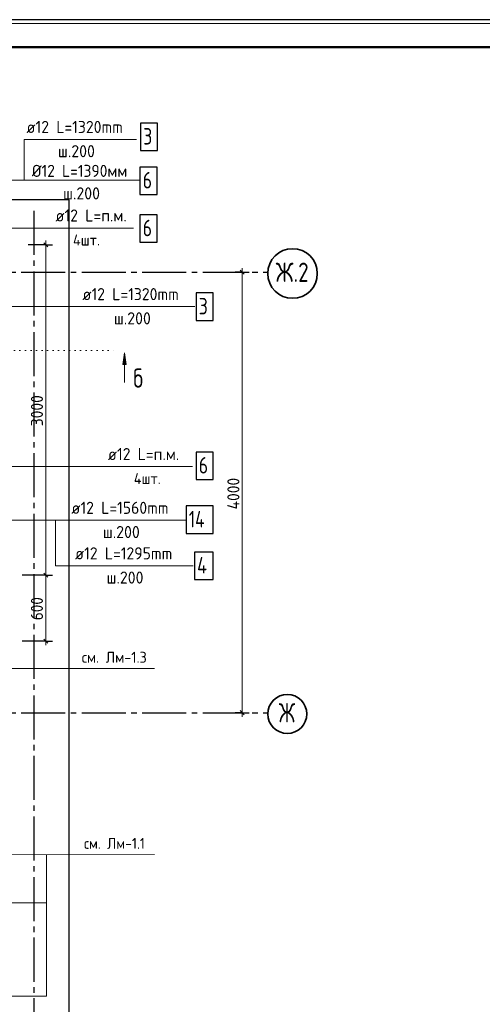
# Model space of a CAD drawing. Header units: millimetres. Extents: x 0 to 21005, y -5 to 14850.
# Tile 4 of 10: x 6299 to 10502, y 5908 to 14850. Entities that reach past the tile are written whole.
import ezdxf

# ---------------------------------------------------------------- set-up
doc = ezdxf.new("R2010")
doc.units = ezdxf.units.MM
doc.linetypes.add('______5', pattern=[550, 400, -50, 50, -50])
doc.linetypes.add('______9', pattern=[50, 0, -50])
for name, color, linetype, lineweight in [('Standard', 7, 'Continuous', 25), ('Обрамление П-обр. равн.', 7, 'Continuous', 25), ('Общий01', 7, 'Continuous', 13), ('Позиционная метка линия выноска', 7, 'Continuous', 13), ('Размерная линия_ общее', 7, 'Continuous', 13), ('Текст_ общее', 7, 'Continuous', 25), ('Фоновоя арматура Х1', 7, 'Continuous', 25)]:
    doc.layers.add(name, color=color, linetype=linetype, lineweight=lineweight)
doc.layers.add('Оси', color=7, linetype='______5', true_color=0x656565)
doc.styles.add('ISOCPEUR', font='txt')

msp = doc.modelspace()

# ---------------------------------------------------------------- hatches: boundary and pattern name
at = {"layer": 'Общий01', "linetype": 'Continuous', "lineweight": 13, "transparency": 33554687}
msp.add_hatch(color=7, dxfattribs=at).paths.add_polyline_path([(7237.3, 11719), (7252.3, 11824), (7267.3, 11719)], flags=16)

# ---------------------------------------------------------------- linework, layer by layer
at = {"color": 7, "linetype": 'Continuous', "lineweight": 25, "transparency": 33554687}
for points in [[(7391.6, 13262.2), (7546.6, 13262.2), (7546.6, 13512.2), (7391.6, 13512.2), (7391.6, 13262.2)], [(7391.6, 12828.2), (7546.6, 12828.2), (7546.6, 13078.2), (7391.6, 13078.2), (7391.6, 12828.2)], [(7900.8, 10673.4), (8055.8, 10673.4), (8055.8, 10923.4), (7900.8, 10923.4), (7900.8, 10673.4)]]:
    msp.add_lwpolyline(points, dxfattribs=at)
at = {"layer": 'Standard', "color": 7, "linetype": 'Continuous', "lineweight": 25, "transparency": 33554687}
msp.add_lwpolyline([(0, 0), (21000, 0), (21000, 14850), (0, 14850), (0, 0)], close=True, dxfattribs=at)
at = {"layer": 'Standard', "color": 7, "linetype": 'Continuous', "lineweight": 13, "transparency": 33554687}
msp.add_lwpolyline([(21000, 14815.8), (0, 14815.8), (0, -5)], dxfattribs=at)
at = {"layer": 'Standard', "color": 7, "linetype": 'Continuous', "lineweight": 50, "transparency": 33554687}
msp.add_lwpolyline([(1000, 14600), (20750, 14600), (20750, 250), (1000, 250), (1000, 14600)], close=True, dxfattribs=at)
at = {"layer": 'Standard', "color": 254, "linetype": 'Continuous', "lineweight": 25, "true_color": 0xc4c4ff, "transparency": 33554687}
msp.add_lwpolyline([(2362.3, 5441.9), (6749.2, 5441.9), (6749.2, 13213.7), (2362.3, 13213.7), (2362.3, 5441.9)], dxfattribs=at)
at = {"layer": 'Обрамление П-обр. равн.', "color": 7, "linetype": 'Continuous', "lineweight": 25, "transparency": 33554687}
for points in [[(7396.4, 13661), (7551.4, 13661), (7551.4, 13911), (7396.4, 13911), (7396.4, 13661)], [(7900.8, 12118.4), (8055.8, 12118.4), (8055.8, 12368.4), (7900.8, 12368.4), (7900.8, 12118.4)], [(7885.8, 9765), (8055.8, 9765), (8055.8, 10015), (7885.8, 10015), (7885.8, 9765)]]:
    msp.add_lwpolyline(points, dxfattribs=at)
at = {"layer": 'Общий01', "color": 7, "linetype": '______9', "lineweight": 13, "transparency": 33554687}
msp.add_line((5449.6, 11845.6), (7175.5, 11845.6), dxfattribs=at)
at = {"layer": 'Общий01', "color": 7, "linetype": 'Continuous', "lineweight": 13, "transparency": 33554687}
for p, q in [((7237.3, 11719), (7252.3, 11824)), ((7252.3, 11824), (7252.3, 11554)), ((7252.3, 11824), (7252.3, 11824)), ((7252.3, 11824), (7252.3, 11824)), ((7252.3, 11824), (7252.3, 11824)), ((7252.3, 11824), (7267.3, 11719)), ((7267.3, 11719), (7237.3, 11719)), ((7252.3, 11719), (7252.3, 11711.5))]:
    msp.add_line(p, q, dxfattribs=at)
at = {"layer": 'Оси', "color": 8, "linetype": '______5', "lineweight": -3, "transparency": 33554687}
for p, q in [((6425.8, 13113.7), (6425.8, 4147.9)), ((2462.3, 12556.3), (8552.8, 12556.3)), ((2462.3, 8556.3), (8552.8, 8556.3))]:
    msp.add_line(p, q, dxfattribs=at)
at = {"layer": 'Оси', "color": 7, "linetype": 'Continuous', "lineweight": 35, "transparency": 33554687}
for centre, radius in [((8778, 12544.9), 225.2), ((8730.2, 8544.9), 177.3)]:
    msp.add_circle(centre, radius, dxfattribs=at)
at = {"layer": 'Позиционная метка линия выноска', "color": 7, "linetype": 'Continuous', "lineweight": 13, "transparency": 33554687}
msp.add_line((6340.4, 13762.2), (7360.4, 13762.2), dxfattribs=at)
for points in [[(6340.4, 13762.2), (6340.4, 13392.2), (7391.6, 13392.2)], [(6624.8, 10303.5), (6624.8, 10260), (6624.8, 9890), (7873.7, 9890)], [(2703.4, 7362.8), (2703.4, 5982.8), (6543.4, 5982.8), (6543.4, 7267.1)]]:
    msp.add_lwpolyline(points, dxfattribs=at)
at = {"layer": 'Размерная линия_ общее', "color": 253, "linetype": 'Continuous', "lineweight": -3, "true_color": 0xa0a0a0, "transparency": 33554687}
for p, q in [((6535.5, 12806.3), (6375.8, 12806.3)), ((6535.5, 12806.3), (6473, 12806.3)), ((6535.5, 12806.3), (6598, 12806.3)), ((8320.4, 12556.3), (8257.9, 12556.3)), ((8320.4, 12556.3), (8382.8, 12556.3)), ((8320.4, 12556.3), (8320.4, 12556.3)), ((6535.5, 9806.3), (6473, 9806.3)), ((6535.5, 9806.3), (6598, 9806.3)), ((6535.5, 9206.3), (6321.5, 9206.3)), ((6535.5, 9206.3), (6473, 9206.3)), ((6535.5, 9206.3), (6598, 9206.3)), ((8320.4, 8556.3), (8257.9, 8556.3)), ((8320.4, 8556.3), (8382.8, 8556.3)), ((8320.4, 8556.3), (8320.4, 8556.3))]:
    msp.add_line(p, q, dxfattribs=at)
at = {"layer": 'Размерная линия_ общее', "color": 7, "linetype": 'Continuous', "lineweight": 25, "transparency": 33554687}
for p, q in [((6554.2, 12787.5), (6516.7, 12825)), ((8339.1, 12537.5), (8301.6, 12575)), ((6554.2, 9787.5), (6516.7, 9825)), ((6554.2, 9187.5), (6516.7, 9225)), ((8339.1, 8537.5), (8301.6, 8575))]:
    msp.add_line(p, q, dxfattribs=at)
at = {"layer": 'Размерная линия_ общее', "color": 7, "linetype": 'Continuous', "lineweight": 13, "transparency": 33554687}
for p, q in [((6535.5, 12806.3), (6535.5, 12843.8)), ((6535.5, 9806.3), (6535.5, 12806.3)), ((8320.4, 12556.3), (8320.4, 12593.8)), ((6535.5, 9206.3), (6535.5, 9168.8)), ((8320.4, 8556.3), (8320.4, 8518.8))]:
    msp.add_line(p, q, dxfattribs=at)
for points in [[(8320.4, 8556.3), (8320.4, 10354.1), (8320.4, 10354.1), (8320.4, 12556.3)], [(6535.5, 9206.3), (6535.5, 9348.6), (6535.5, 9348.6), (6535.5, 9806.3)]]:
    msp.add_lwpolyline(points, dxfattribs=at)
at = {"layer": 'Размерная линия_ общее', "color": 253, "linetype": 'Continuous', "lineweight": -3, "true_color": 0xa0a0a0, "transparency": 33554687}
msp.add_lwpolyline([(6535.5, 9806.3), (6527, 9806.3), (6527, 9806.3), (6321.5, 9806.3)], dxfattribs=at)
at = {"layer": 'Текст_ общее', "color": 7, "linetype": 'Continuous', "lineweight": 13, "transparency": 33554687}
for p, q in [((7868.2, 10791.4), (6215.6, 10791.3)), ((7522.2, 7267.1), (6215.6, 7267))]:
    msp.add_line(p, q, dxfattribs=at)
for points in [[(7391.6, 13392.2), (4481.6, 13392.2), (4481.6, 12606.3), (4577.6, 12396)], [(7331.8, 12958.2), (5451.8, 12958.2), (5451.8, 12741.3)], [(7889.8, 12244.1), (5709.8, 12244.1), (5577.6, 12376.3)], [(7810.8, 10303.5), (5178.3, 10303.5), (5178.3, 10433.5), (5068.6, 10543.2)], [(7522.2, 8957.1), (5702.2, 8957.1), (5702.2, 9267.1), (5565.6, 9403.7)], [(6543.4, 6831), (5953.4, 6831), (5846.7, 6724.3)]]:
    msp.add_lwpolyline(points, dxfattribs=at)
at = {"layer": 'Фоновоя арматура Х1', "color": 7, "linetype": 'Continuous', "lineweight": 25, "transparency": 33554687}
msp.add_lwpolyline([(7810.8, 10184.3), (8055.8, 10184.3), (8055.8, 10434.3), (7810.8, 10434.3), (7810.8, 10184.3)], dxfattribs=at)

# ---------------------------------------------------------------- texts
at = {"color": 7, "linetype": 'Continuous', "lineweight": 13, "transparency": 33554687, "attachment_point": 7, "style": 'ISOCPEUR'}
for s, insert, char_height, width in [('\\W0.78;6', (7416.6, 13317.2), 150, 163.203), ('\\W0.95;ш.200 ', (6692.6, 13217.7), 110, 481.065), ('\\W0.94;ø12 L=п.м. ', (6623.6, 13016.9), 110, 799.577), ('\\W0.78;6', (7416.6, 12883.2), 150, 163.203), ('\\W0.94;ø12 L=п.м. ', (7100.2, 10850.1), 110, 799.577), ('\\W0.78;6', (7925.8, 10728.4), 150, 163.203)]:
    msp.add_mtext(s, dxfattribs=dict(at, insert=insert, char_height=char_height, width=width))
at = {"layer": 'Standard', "color": 7, "linetype": 'Continuous', "lineweight": 25, "transparency": 33554687, "insert": (6409.1, 13422), "char_height": 110, "width": 974.885, "attachment_point": 7, "style": 'ISOCPEUR'}
msp.add_mtext('\\W0.93;Ø12 L=1390мм', dxfattribs=at)
at = {"layer": 'Обрамление П-обр. равн.', "color": 7, "linetype": 'Continuous', "lineweight": 13, "transparency": 33554687, "attachment_point": 7, "style": 'ISOCPEUR'}
for s, insert, char_height, width in [('\\W0.94;ø12 L=1320mm ', (6360.4, 13820.9), 110, 1052.191), ('\\W0.78;3', (7421.4, 13716), 150, 163.203), ('\\W0.95;ш.200 ', (6646.4, 13600.9), 110, 481.068), ('\\W0.94;ø12 L=1320mm ', (6868.8, 12302.8), 110, 1052.191), ('\\W0.78;3', (7925.8, 12173.4), 150, 163.203), ('\\W0.95;ш.200 ', (7154.8, 12082.8), 110, 481.068), ('\\W0.94;ø12 L=1295mm ', (6801.7, 9948.7), 110, 1052.191), ('\\W0.80;4', (7910.8, 9820), 150, 179.924), ('\\W0.95;ш.200 ', (7087.7, 9728.7), 110, 481.061)]:
    msp.add_mtext(s, dxfattribs=dict(at, insert=insert, char_height=char_height, width=width))
at = {"layer": 'Общий01', "color": 7, "linetype": 'Continuous', "lineweight": 35, "transparency": 33554687, "insert": (7330.3, 11507.5), "char_height": 175, "width": 190.4, "attachment_point": 7, "style": 'ISOCPEUR'}
msp.add_mtext('\\W0.78;б', dxfattribs=at)
at = {"layer": 'Оси', "color": 7, "linetype": 'Continuous', "lineweight": 35, "transparency": 33554687, "char_height": 175, "attachment_point": 7, "style": 'ISOCPEUR'}
for s, insert, width in [('\\W0.80;Ж.2', (8624.9, 12468.8), 375.676), ('\\W0.73;Ж', (8653.6, 8468.8), 216.931)]:
    msp.add_mtext(s, dxfattribs=dict(at, insert=insert, width=width))
at = {"layer": 'Размерная линия_ общее', "color": 7, "linetype": 'Continuous', "lineweight": 25, "transparency": 33554687, "char_height": 110, "attachment_point": 7, "rotation": 90, "style": 'ISOCPEUR'}
for s, insert, width in [('\\W0.93;3000', (6510.5, 11157.8), 359.047), ('\\W0.93;4000', (8295.4, 10402.3), 370.193), ('\\W0.91;600', (6510.5, 9396.3), 280.994)]:
    msp.add_mtext(s, dxfattribs=dict(at, insert=insert, width=width))
at = {"layer": 'Текст_ общее', "color": 7, "linetype": 'Continuous', "lineweight": 18, "transparency": 33554687, "char_height": 100, "attachment_point": 7, "style": 'ISOCPEUR'}
for s, insert, width in [('\\W0.94;4шт.', (6783, 12799.2), 336.642), ('\\W0.94;4шт.', (7335.5, 10632.4), 336.642), ('\\W0.94;см. Лм-1.3', (6863.1, 9009.7), 656.648), ('\\W0.91;см. Лм-1.1', (6883.1, 7319.7), 635.164)]:
    msp.add_mtext(s, dxfattribs=dict(at, insert=insert, width=width))
at = {"layer": 'Фоновоя арматура Х1', "color": 7, "linetype": 'Continuous', "lineweight": 13, "transparency": 33554687, "attachment_point": 7, "style": 'ISOCPEUR'}
for s, insert, char_height, width in [('\\W0.94;ø12 L=1560mm ', (6768.4, 10362.2), 110, 1052.191), ('\\W0.76;14', (7835.8, 10239.3), 150, 252.283), ('\\W0.95;ш.200 ', (7054.4, 10142.2), 110, 481.068)]:
    msp.add_mtext(s, dxfattribs=dict(at, insert=insert, char_height=char_height, width=width))

doc.saveas('drawing.dxf')
